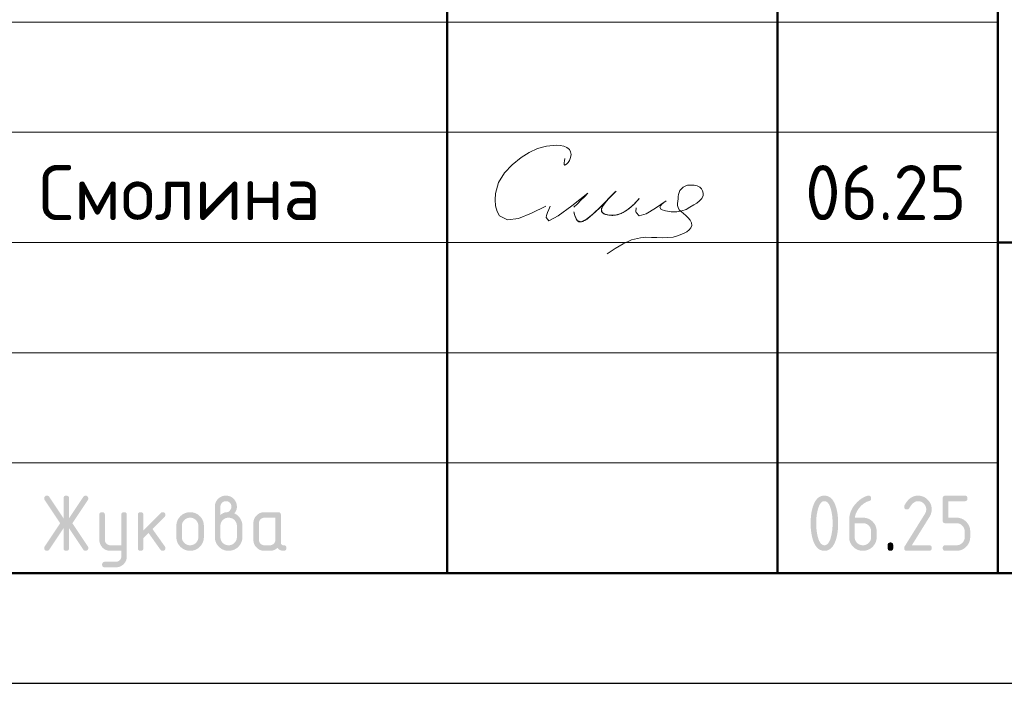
# Model space of a CAD drawing. Header units: millimetres. Extents: x 0 to 50400, y -93 to 35640.
# Tile 4 of 9: x 30071 to 35435, y 0 to 3613. Entities that reach past the tile are written whole.
import ezdxf

# ---------------------------------------------------------------- set-up
doc = ezdxf.new("R2010")
doc.units = ezdxf.units.MM
doc.layers.add('Standard', color=7, linetype='Continuous', lineweight=25)
doc.styles.add('ISOCPEUR', font='txt')

msp = doc.modelspace()

# ---------------------------------------------------------------- hatches: boundary and pattern name
at = {"layer": 'Standard', "linetype": 'Continuous', "lineweight": 25, "transparency": 33554687}
for points in [[(30310.2, 844.4), (30232.8, 728.1), (30231.7, 726.5), (30230.4, 725.2), (30229, 724), (30227.4, 723.2), (30225.8, 722.4), (30224, 721.9), (30222.1, 721.5), (30220, 721.5), (30218.2, 721.5), (30216.6, 721.8), (30215, 722), (30213.6, 722.5), (30212.2, 723), (30211, 723.8), (30209.9, 724.5), (30209, 725.5), (30208, 726.4), (30207.4, 727.7), (30206.7, 728.9), (30206.2, 730.4), (30205.7, 731.8), (30205.5, 733.5), (30205.3, 735.2), (30205.3, 737.2), (30205.3, 739.1), (30205.9, 741.1), (30206.5, 743), (30207.8, 744.9), (30292.1, 871.4), (30207.8, 997.9), (30206.5, 999.9), (30205.9, 1001.8), (30205.3, 1003.8), (30205.3, 1005.9), (30205.3, 1007.8), (30205.5, 1009.5), (30205.7, 1011.3), (30206.2, 1012.7), (30206.7, 1014.2), (30207.4, 1015.4), (30208.1, 1016.6), (30209, 1017.6), (30210, 1018.6), (30211.1, 1019.3), (30212.3, 1020.1), (30213.7, 1020.6), (30215.1, 1021), (30216.8, 1021.3), (30218.4, 1021.5), (30220.3, 1021.5), (30222.3, 1021.5), (30224, 1021.1), (30225.8, 1020.7), (30227.4, 1019.8), (30228.9, 1019), (30230.3, 1017.7), (30231.6, 1016.4), (30232.8, 1014.7), (30310.2, 898.7), (30310.2, 1006.5), (30310.2, 1008.4), (30310.5, 1010.1), (30310.7, 1011.7), (30311.2, 1013.1), (30311.7, 1014.5), (30312.4, 1015.7), (30313.1, 1016.9), (30314, 1017.8), (30314.9, 1018.7), (30316.1, 1019.4), (30317.3, 1020.1), (30318.7, 1020.6), (30320.1, 1021.1), (30321.8, 1021.3), (30323.4, 1021.5), (30325.3, 1021.5), (30327.2, 1021.5), (30328.8, 1021.3), (30330.4, 1021.1), (30331.8, 1020.6), (30333.3, 1020.1), (30334.4, 1019.4), (30335.6, 1018.7), (30336.5, 1017.8), (30337.5, 1016.9), (30338.2, 1015.7), (30338.9, 1014.5), (30339.4, 1013.1), (30339.8, 1011.7), (30340.1, 1010.1), (30340.3, 1008.4), (30340.3, 1006.5), (30340.3, 898.7), (30417.8, 1014.7), (30418.9, 1016.4), (30420.3, 1017.7), (30421.6, 1019), (30423.2, 1019.8), (30424.8, 1020.7), (30426.6, 1021.1), (30428.5, 1021.5), (30430.5, 1021.5), (30432, 1021.5), (30433.4, 1021.3), (30434.9, 1021), (30436.2, 1020.4), (30437.5, 1019.8), (30438.7, 1019), (30439.9, 1018.1), (30441, 1017), (30442, 1015.9), (30442.8, 1014.6), (30443.6, 1013.4), (30444.2, 1012.1), (30444.7, 1010.7), (30445, 1009.3), (30445.3, 1007.9), (30445.3, 1006.3), (30445.3, 1004.1), (30444.6, 1002), (30444, 999.9), (30442.8, 997.9), (30358.5, 871.4), (30442.8, 744.9), (30444, 743), (30444.6, 741), (30445.3, 738.9), (30445.3, 736.8), (30445.3, 735.2), (30445, 733.8), (30444.7, 732.4), (30444.2, 731), (30443.7, 729.7), (30442.9, 728.5), (30442.1, 727.2), (30441.1, 726.1), (30440, 724.9), (30438.8, 724.1), (30437.7, 723.3), (30436.4, 722.7), (30435.1, 722.1), (30433.7, 721.8), (30432.3, 721.5), (30430.7, 721.5), (30428.6, 721.5), (30426.7, 721.9), (30424.8, 722.4), (30423.2, 723.2), (30421.6, 724), (30420.2, 725.2), (30418.9, 726.5), (30417.8, 728.1), (30340.3, 844.4), (30340.3, 736.5), (30340.3, 734.7), (30340.1, 733), (30339.8, 731.4), (30339.4, 730), (30338.9, 728.6), (30338.2, 727.4), (30337.5, 726.2), (30336.5, 725.3), (30335.6, 724.4), (30334.4, 723.6), (30333.3, 723), (30331.8, 722.5), (30330.4, 722), (30328.8, 721.8), (30327.2, 721.5), (30325.3, 721.5), (30323.4, 721.5), (30321.8, 721.8), (30320.1, 722), (30318.7, 722.5), (30317.3, 723), (30316.1, 723.6), (30314.9, 724.4), (30314, 725.3), (30313.1, 726.2), (30312.4, 727.4), (30311.7, 728.6), (30311.2, 730), (30310.7, 731.4), (30310.5, 733), (30310.2, 734.7), (30310.2, 736.5)], [(34964.6, 1021.5), (34968.5, 1021.5), (34972.2, 1021.2), (34976, 1020.9), (34979.6, 1020.2), (34983.2, 1019.5), (34986.7, 1018.5), (34990.1, 1017.4), (34993.4, 1016.1), (34996.7, 1014.7), (34999.9, 1013), (35003.1, 1011.3), (35006.1, 1009.2), (35009.1, 1007.2), (35012, 1004.8), (35014.9, 1002.4), (35017.6, 999.6), (35020.4, 996.9), (35022.8, 994), (35025.2, 991.1), (35027.2, 988.1), (35029.3, 985), (35031, 981.9), (35032.7, 978.7), (35034.1, 975.4), (35035.5, 972.1), (35036.5, 968.6), (35037.5, 965.2), (35038.2, 961.5), (35038.9, 957.9), (35039.2, 954.2), (35039.6, 950.4), (35039.6, 946.6), (35039.6, 941.2), (35038.7, 935.9), (35037.9, 930.5), (35036.2, 925.1), (35034.5, 919.7), (35031.9, 914.3), (35029.3, 908.8), (35025.9, 903.4), (34931.4, 751.6), (35024.6, 751.6), (35026.4, 751.6), (35028.1, 751.4), (35029.7, 751.1), (35031.1, 750.7), (35032.5, 750.2), (35033.7, 749.5), (35034.9, 748.8), (35035.8, 747.8), (35036.8, 746.9), (35037.5, 745.7), (35038.2, 744.6), (35038.6, 743.2), (35039.1, 741.7), (35039.3, 740.1), (35039.6, 738.4), (35039.6, 736.6), (35039.6, 734.7), (35039.3, 733), (35039.1, 731.4), (35038.6, 730), (35038.2, 728.6), (35037.5, 727.4), (35036.8, 726.2), (35035.8, 725.3), (35034.9, 724.4), (35033.7, 723.7), (35032.5, 723), (35031.1, 722.5), (35029.7, 722), (35028.1, 721.8), (35026.4, 721.5), (35024.6, 721.5), (34904.6, 721.5), (34902.7, 721.5), (34901.1, 721.8), (34899.5, 722), (34898.1, 722.5), (34896.7, 723), (34895.5, 723.7), (34894.3, 724.4), (34893.4, 725.3), (34892.4, 726.2), (34891.7, 727.4), (34891, 728.6), (34890.6, 730), (34890.1, 731.4), (34889.9, 733), (34889.6, 734.7), (34889.6, 736.5), (34889.6, 738.8), (34890.2, 741), (34890.9, 743.1), (34892.1, 745.2), (35002.1, 921.7), (35004, 924.7), (35005.4, 927.8), (35006.8, 930.8), (35007.7, 933.9), (35008.6, 937), (35009.1, 940.2), (35009.6, 943.3), (35009.6, 946.5), (35009.6, 951.2), (35008.8, 955.5), (35007.9, 959.8), (35006.3, 963.8), (35004.6, 967.7), (35002.2, 971.4), (34999.7, 975), (34996.4, 978.3), (34993.1, 981.6), (34989.5, 984.1), (34985.8, 986.6), (34981.9, 988.2), (34977.9, 989.8), (34973.6, 990.7), (34969.3, 991.5), (34964.6, 991.5), (34961.4, 991.5), (34958.3, 990.9), (34955.2, 990.3), (34952.1, 989.1), (34949.1, 988), (34946.1, 986.2), (34943.1, 984.4), (34940.1, 982.1), (34937.2, 979.7), (34934.3, 976.8), (34931.4, 973.8), (34928.6, 970.3), (34925.8, 966.7), (34923, 962.6), (34920.3, 958.5), (34917.6, 953.8), (34916.5, 952), (34915.2, 950.6), (34913.9, 949.2), (34912.3, 948.3), (34910.7, 947.4), (34908.8, 947), (34906.8, 946.5), (34904.6, 946.5), (34902.7, 946.5), (34901.1, 946.7), (34899.5, 947), (34898.1, 947.4), (34896.7, 947.9), (34895.5, 948.6), (34894.3, 949.3), (34893.4, 950.3), (34892.4, 951.2), (34891.7, 952.4), (34891, 953.5), (34890.6, 954.9), (34890.1, 956.3), (34889.9, 958), (34889.6, 959.6), (34889.6, 961.5), (34889.6, 963.2), (34890, 964.7), (34890.3, 966.3), (34891, 967.6), (34894.5, 974.4), (34898.2, 980.3), (34902, 986.2), (34906.1, 991.2), (34910.1, 996.3), (34914.4, 1000.5), (34918.8, 1004.7), (34923.4, 1008.1), (34928, 1011.4), (34932.8, 1014), (34937.7, 1016.5), (34942.9, 1018.2), (34948, 1019.9), (34953.5, 1020.7), (34958.9, 1021.5)], [(35099.5, 886.5), (35099.5, 1006.5), (35099.5, 1008.4), (35099.8, 1010.1), (35100, 1011.7), (35100.4, 1013.1), (35100.9, 1014.5), (35101.6, 1015.7), (35102.3, 1016.9), (35103.3, 1017.8), (35104.2, 1018.7), (35105.4, 1019.4), (35106.5, 1020.1), (35107.9, 1020.6), (35109.3, 1021.1), (35111, 1021.3), (35112.6, 1021.5), (35114.5, 1021.5), (35219.2, 1021.5), (35221.1, 1021.5), (35222.7, 1021.3), (35224.3, 1021.1), (35225.7, 1020.6), (35227.1, 1020.1), (35228.3, 1019.4), (35229.5, 1018.7), (35230.4, 1017.8), (35231.4, 1016.9), (35232.1, 1015.7), (35232.8, 1014.5), (35233.2, 1013.1), (35233.7, 1011.7), (35234, 1010), (35234.2, 1008.4), (35234.2, 1006.5), (35234.2, 1004.6), (35234, 1003), (35233.7, 1001.4), (35233.2, 999.9), (35232.8, 998.5), (35232.1, 997.4), (35231.4, 996.2), (35230.4, 995.2), (35229.5, 994.3), (35228.3, 993.6), (35227.1, 992.9), (35225.7, 992.4), (35224.3, 992), (35222.7, 991.7), (35221.1, 991.5), (35219.2, 991.5), (35129.6, 991.5), (35129.6, 901.6), (35174.4, 901.6), (35178.3, 901.6), (35182.1, 901.3), (35185.8, 900.9), (35189.4, 900.2), (35193, 899.5), (35196.4, 898.5), (35199.9, 897.5), (35203.2, 896.1), (35206.5, 894.7), (35209.7, 893), (35212.8, 891.3), (35215.9, 889.2), (35218.9, 887.1), (35221.8, 884.7), (35224.6, 882.3), (35227.4, 879.5), (35230.1, 876.8), (35232.5, 873.9), (35234.9, 871), (35236.9, 868), (35239, 864.9), (35240.7, 861.8), (35242.4, 858.6), (35243.8, 855.3), (35245.1, 852), (35246.2, 848.5), (35247.2, 845.1), (35247.9, 841.5), (35248.5, 837.9), (35248.9, 834.2), (35249.2, 830.4), (35249.2, 826.6), (35249.2, 796.6), (35249.2, 792.7), (35248.9, 788.9), (35248.5, 785.2), (35247.9, 781.6), (35247.2, 778), (35246.1, 774.5), (35245.1, 771), (35243.7, 767.7), (35242.4, 764.4), (35240.6, 761.2), (35238.9, 758.1), (35236.9, 755), (35234.8, 752), (35232.4, 749.1), (35230, 746.2), (35227.2, 743.5), (35224.5, 740.7), (35221.6, 738.3), (35218.7, 735.9), (35215.7, 733.9), (35212.7, 731.8), (35209.5, 730.1), (35206.3, 728.4), (35203, 727), (35199.7, 725.7), (35196.3, 724.6), (35192.8, 723.6), (35189.2, 722.9), (35185.7, 722.2), (35182, 721.9), (35178.2, 721.5), (35174.4, 721.5), (35114.5, 721.5), (35112.6, 721.5), (35111, 721.8), (35109.3, 722), (35107.9, 722.5), (35106.5, 723), (35105.4, 723.7), (35104.2, 724.4), (35103.3, 725.3), (35102.3, 726.2), (35101.6, 727.4), (35100.9, 728.6), (35100.5, 730), (35100, 731.4), (35099.8, 733), (35099.5, 734.7), (35099.5, 736.6), (35099.5, 738.4), (35099.8, 740.1), (35100, 741.7), (35100.4, 743.2), (35100.9, 744.6), (35101.6, 745.7), (35102.3, 746.9), (35103.3, 747.8), (35104.2, 748.8), (35105.4, 749.5), (35106.5, 750.2), (35107.9, 750.7), (35109.3, 751.1), (35111, 751.4), (35112.6, 751.6), (35114.5, 751.6), (35174.3, 751.6), (35179, 751.6), (35183.4, 752.4), (35187.7, 753.2), (35191.7, 754.9), (35195.7, 756.5), (35199.3, 758.9), (35202.9, 761.4), (35206.1, 764.7), (35209.4, 767.9), (35211.9, 771.6), (35214.3, 775.2), (35215.9, 779.2), (35217.6, 783.2), (35218.4, 787.5), (35219.2, 791.9), (35219.2, 796.6), (35219.2, 826.6), (35219.2, 831.2), (35218.4, 835.5), (35217.5, 839.9), (35215.9, 843.8), (35214.3, 847.8), (35211.8, 851.4), (35209.3, 855.1), (35206, 858.4), (35202.8, 861.7), (35199.1, 864.1), (35195.5, 866.6), (35191.5, 868.2), (35187.6, 869.9), (35183.3, 870.7), (35179, 871.5), (35174.3, 871.5), (35114.5, 871.5), (35112.6, 871.5), (35111, 871.8), (35109.3, 872), (35107.9, 872.5), (35106.5, 872.9), (35105.4, 873.6), (35104.2, 874.4), (35103.3, 875.3), (35102.3, 876.2), (35101.6, 877.4), (35100.9, 878.6), (35100.4, 880), (35100, 881.4), (35099.8, 883), (35099.5, 884.7)], [(30625, 691.2), (30625, 721.5), (30565.2, 721.5), (30562, 721.5), (30559, 721.8), (30556, 722.1), (30553.1, 722.6), (30550.2, 723.2), (30547.4, 724), (30544.6, 724.8), (30542, 725.9), (30539.3, 727), (30536.8, 728.4), (30534.2, 729.7), (30531.8, 731.4), (30529.4, 733), (30527.1, 734.9), (30524.8, 736.8), (30522.7, 739), (30520.5, 741.2), (30518.6, 743.5), (30516.7, 745.8), (30515.1, 748.2), (30513.5, 750.7), (30512.1, 753.2), (30510.7, 755.7), (30509.7, 758.4), (30508.6, 761), (30507.8, 763.8), (30507, 766.6), (30506.4, 769.5), (30505.9, 772.4), (30505.6, 775.4), (30505.3, 778.4), (30505.3, 781.5), (30505.3, 916.4), (30505.3, 918.3), (30505.6, 919.9), (30505.8, 921.5), (30506.3, 922.9), (30506.7, 924.3), (30507.4, 925.5), (30508.1, 926.7), (30509.1, 927.6), (30510, 928.6), (30511.2, 929.3), (30512.4, 930), (30513.8, 930.4), (30515.2, 930.9), (30516.8, 931.1), (30518.5, 931.4), (30520.4, 931.4), (30522.2, 931.4), (30523.9, 931.1), (30525.5, 930.9), (30526.9, 930.4), (30528.3, 930), (30529.5, 929.3), (30530.7, 928.6), (30531.6, 927.6), (30532.6, 926.7), (30533.3, 925.5), (30534, 924.3), (30534.4, 923), (30534.9, 921.5), (30535.2, 919.9), (30535.4, 918.3), (30535.4, 916.4), (30535.4, 781.6), (30535.4, 778.5), (30535.9, 775.6), (30536.5, 772.8), (30537.6, 770.2), (30538.7, 767.5), (30540.4, 765.1), (30542, 762.7), (30544.2, 760.4), (30546.4, 758.2), (30548.8, 756.6), (30551.2, 754.9), (30553.9, 753.8), (30556.5, 752.7), (30559.4, 752.2), (30562.2, 751.6), (30565.3, 751.6), (30625, 751.6), (30625, 916.4), (30625, 918.3), (30625.2, 919.9), (30625.5, 921.5), (30625.9, 923), (30626.4, 924.3), (30627.1, 925.5), (30627.8, 926.7), (30628.7, 927.6), (30629.7, 928.6), (30630.9, 929.3), (30632, 930), (30633.4, 930.4), (30634.9, 930.9), (30636.5, 931.1), (30638.1, 931.4), (30640, 931.4), (30641.9, 931.4), (30643.5, 931.1), (30645.2, 930.9), (30646.6, 930.4), (30648, 930), (30649.2, 929.3), (30650.4, 928.6), (30651.3, 927.6), (30652.2, 926.7), (30652.9, 925.5), (30653.6, 924.3), (30654.1, 922.9), (30654.6, 921.5), (30654.8, 919.9), (30655, 918.3), (30655, 916.4), (30655, 691.6), (30655, 688.5), (30654.8, 685.5), (30654.5, 682.5), (30654, 679.6), (30653.4, 676.7), (30652.6, 673.9), (30651.8, 671.2), (30650.8, 668.5), (30649.7, 665.8), (30648.4, 663.3), (30647, 660.8), (30645.4, 658.4), (30643.8, 655.9), (30642, 653.6), (30640.1, 651.3), (30637.9, 649.1), (30635.8, 646.9), (30633.5, 645), (30631.3, 643.1), (30628.9, 641.5), (30626.5, 639.9), (30624, 638.5), (30621.5, 637.1), (30618.9, 636), (30616.2, 634.9), (30613.5, 634.1), (30610.7, 633.3), (30607.9, 632.7), (30605, 632.2), (30602, 631.9), (30599, 631.7), (30595.9, 631.7), (30535.4, 631.7), (30533.5, 631.7), (30531.9, 631.9), (30530.2, 632.1), (30528.8, 632.6), (30527.4, 633.1), (30526.2, 633.8), (30525.1, 634.5), (30524.1, 635.4), (30523.2, 636.4), (30522.5, 637.5), (30521.8, 638.7), (30521.3, 640.1), (30520.9, 641.5), (30520.6, 643.2), (30520.4, 644.8), (30520.4, 646.7), (30520.4, 648.2), (30520.7, 649.6), (30521, 650.9), (30521.5, 652.3), (30522.1, 653.6), (30522.9, 654.8), (30523.8, 656), (30524.9, 657.2), (30526.1, 658.3), (30527.3, 659.2), (30528.5, 660), (30529.8, 660.6), (30531.1, 661.1), (30532.5, 661.4), (30533.9, 661.7), (30535.4, 661.7), (30595.1, 661.7), (30598.3, 661.7), (30601.2, 662.2), (30604.1, 662.8), (30606.8, 663.8), (30609.4, 664.9), (30611.8, 666.4), (30614.2, 668), (30616.4, 670.1), (30618.5, 672.2), (30620.2, 674.6), (30621.8, 676.9), (30622.8, 679.6), (30623.9, 682.2), (30624.5, 685.1), (30625, 688)], [(30745.2, 832.8), (30839.5, 927.1), (30840.6, 928.1), (30841.8, 929), (30843, 929.8), (30844.3, 930.3), (30845.7, 930.8), (30847.1, 931.1), (30848.6, 931.4), (30850.2, 931.4), (30852.1, 931.4), (30853.7, 931.1), (30855.3, 930.9), (30856.7, 930.4), (30858.2, 930), (30859.3, 929.3), (30860.5, 928.6), (30861.4, 927.6), (30862.4, 926.7), (30863.1, 925.5), (30863.8, 924.3), (30864.2, 922.9), (30864.7, 921.5), (30864.9, 919.9), (30865.2, 918.3), (30865.2, 916.4), (30865.2, 914.9), (30864.9, 913.5), (30864.6, 912.1), (30864, 910.8), (30863.5, 909.5), (30862.6, 908.3), (30861.8, 907.1), (30860.6, 905.9), (30794.8, 840.1), (30862.2, 745.2), (30863.7, 743.1), (30864.4, 740.9), (30865.2, 738.7), (30865.2, 736.3), (30865.2, 734.5), (30864.9, 732.8), (30864.7, 731.2), (30864.2, 729.9), (30863.8, 728.5), (30863.1, 727.3), (30862.4, 726.2), (30861.4, 725.2), (30860.5, 724.3), (30859.3, 723.6), (30858.2, 722.9), (30856.7, 722.5), (30855.3, 722), (30853.7, 721.8), (30852.1, 721.5), (30850.2, 721.5), (30848.2, 721.5), (30846.4, 721.9), (30844.7, 722.3), (30843.1, 723.1), (30841.5, 723.9), (30840.2, 725.1), (30838.8, 726.3), (30837.7, 727.9), (30773.2, 818.6), (30745.2, 790.6), (30745.2, 736.5), (30745.2, 734.7), (30745, 733), (30744.7, 731.4), (30744.3, 730), (30743.8, 728.6), (30743.1, 727.4), (30742.4, 726.2), (30741.5, 725.3), (30740.5, 724.4), (30739.4, 723.7), (30738.2, 723), (30736.8, 722.5), (30735.4, 722), (30733.7, 721.8), (30732.1, 721.5), (30730.2, 721.5), (30728.3, 721.5), (30726.7, 721.8), (30725, 722), (30723.6, 722.5), (30722.2, 723), (30721, 723.6), (30719.9, 724.4), (30718.9, 725.3), (30718, 726.2), (30717.3, 727.4), (30716.6, 728.6), (30716.1, 730), (30715.6, 731.4), (30715.4, 733), (30715.2, 734.7), (30715.2, 736.5), (30715.2, 916.4), (30715.2, 918.3), (30715.4, 919.9), (30715.6, 921.5), (30716.1, 922.9), (30716.6, 924.3), (30717.3, 925.5), (30718, 926.7), (30718.9, 927.6), (30719.9, 928.6), (30721, 929.3), (30722.2, 930), (30723.6, 930.4), (30725, 930.9), (30726.7, 931.1), (30728.3, 931.4), (30730.2, 931.4), (30732.1, 931.4), (30733.7, 931.1), (30735.4, 930.9), (30736.8, 930.4), (30738.2, 930), (30739.4, 929.3), (30740.5, 928.6), (30741.5, 927.6), (30742.4, 926.7), (30743.1, 925.5), (30743.8, 924.3), (30744.3, 922.9), (30744.7, 921.5), (30745, 919.9), (30745.2, 918.3), (30745.2, 916.4)], [(34799.8, 751.6), (34799.8, 753.5), (34800, 755.1), (34800.3, 756.8), (34800.7, 758.2), (34801.2, 759.6), (34801.9, 760.8), (34802.6, 761.9), (34803.6, 762.9), (34804.5, 763.8), (34805.7, 764.5), (34806.8, 765.2), (34808.2, 765.7), (34809.7, 766.2), (34811.3, 766.4), (34812.9, 766.6), (34814.8, 766.6), (34816.7, 766.6), (34818.3, 766.4), (34820, 766.2), (34821.4, 765.7), (34822.8, 765.2), (34824, 764.5), (34825.2, 763.8), (34826.1, 762.9), (34827, 761.9), (34827.7, 760.8), (34828.4, 759.6), (34828.9, 758.2), (34829.4, 756.8), (34829.6, 755.1), (34829.8, 753.5), (34829.8, 751.6), (34829.8, 736.6), (34829.8, 734.7), (34829.6, 733), (34829.4, 731.4), (34828.9, 730), (34828.4, 728.6), (34827.7, 727.4), (34827, 726.2), (34826.1, 725.3), (34825.2, 724.4), (34824, 723.7), (34822.8, 723), (34821.4, 722.5), (34820, 722), (34818.3, 721.8), (34816.7, 721.5), (34814.8, 721.5), (34812.9, 721.5), (34811.3, 721.8), (34809.7, 722), (34808.2, 722.5), (34806.8, 723), (34805.7, 723.7), (34804.5, 724.4), (34803.6, 725.3), (34802.6, 726.2), (34801.9, 727.4), (34801.2, 728.6), (34800.7, 730), (34800.3, 731.4), (34800, 733), (34799.8, 734.7), (34799.8, 736.6)]]:
    msp.add_hatch(color=7, dxfattribs=at).paths.add_polyline_path(points, flags=16)
h = msp.add_hatch(color=7, dxfattribs=at)
h.paths.add_polyline_path([(31164.9, 916.5), (31169.6, 920.2), (31174.2, 923), (31178.8, 925.9), (31183.2, 927.7), (31187.5, 929.6), (31191.7, 930.5), (31195.9, 931.5), (31199.9, 931.5), (31202.2, 931.5), (31204.4, 932.1), (31206.7, 932.8), (31208.8, 934.1), (31211, 935.4), (31213.1, 937.4), (31215.1, 939.3), (31217.1, 941.9), (31219.1, 944.4), (31220.5, 946.8), (31222, 949.3), (31222.9, 951.7), (31223.9, 954.1), (31224.4, 956.6), (31224.9, 959), (31224.9, 961.5), (31224.9, 964.6), (31224.3, 967.6), (31223.8, 970.5), (31222.7, 973.2), (31221.6, 975.8), (31220, 978.2), (31218.4, 980.7), (31216.2, 982.8), (31214.1, 985), (31211.7, 986.6), (31209.2, 988.2), (31206.6, 989.3), (31203.9, 990.4), (31201, 990.9), (31198.1, 991.5), (31194.9, 991.5), (31191.8, 991.5), (31188.9, 990.9), (31186, 990.4), (31183.3, 989.3), (31180.7, 988.2), (31178.2, 986.5), (31175.8, 984.9), (31173.6, 982.7), (31171.4, 980.5), (31169.8, 978.1), (31168.2, 975.7), (31167.1, 973), (31166, 970.4), (31165.4, 967.5), (31164.9, 964.6), (31164.9, 961.5)])
h.paths.add_polyline_path([(31239.6, 925.4), (31244.8, 923.3), (31249.4, 920.4), (31254.1, 917.7), (31258.2, 914.2), (31262.2, 910.8), (31265.8, 906.7), (31269.4, 902.6), (31272.4, 897.9), (31275.4, 893.2), (31277.7, 888.3), (31280, 883.3), (31281.5, 878.1), (31283, 873), (31283.8, 867.6), (31284.5, 862.2), (31284.5, 856.5), (31284.5, 796.5), (31284.5, 792.6), (31284.2, 788.9), (31283.9, 785.1), (31283.2, 781.5), (31282.5, 777.8), (31281.5, 774.4), (31280.4, 770.9), (31279.1, 767.6), (31277.7, 764.2), (31276, 761.1), (31274.3, 757.9), (31272.2, 754.9), (31270.2, 751.8), (31267.8, 749), (31265.4, 746.1), (31262.7, 743.4), (31259.9, 740.6), (31257, 738.2), (31254.2, 735.9), (31251.1, 733.8), (31248.1, 731.8), (31244.9, 730.1), (31241.8, 728.4), (31238.5, 727), (31235.2, 725.6), (31231.7, 724.6), (31228.2, 723.6), (31224.7, 722.9), (31221, 722.2), (31217.3, 721.9), (31213.6, 721.5), (31209.7, 721.5), (31205.8, 721.5), (31202, 721.9), (31198.2, 722.2), (31194.6, 722.9), (31191, 723.6), (31187.6, 724.6), (31184.1, 725.7), (31180.8, 727), (31177.4, 728.4), (31174.3, 730.1), (31171.1, 731.8), (31168.1, 733.9), (31165.1, 735.9), (31162.2, 738.3), (31159.3, 740.7), (31156.6, 743.5), (31153.9, 746.2), (31151.5, 749.1), (31149.1, 752), (31147.1, 755), (31145, 758), (31143.3, 761.2), (31141.6, 764.4), (31140.3, 767.7), (31138.9, 771), (31137.9, 774.5), (31136.9, 777.9), (31136.2, 781.6), (31135.5, 785.2), (31135.2, 788.9), (31134.8, 792.6), (31134.8, 796.5), (31134.8, 961.5), (31134.8, 964.7), (31135.1, 967.7), (31135.4, 970.8), (31135.9, 973.7), (31136.5, 976.6), (31137.3, 979.4), (31138.1, 982.1), (31139.2, 984.8), (31140.3, 987.5), (31141.6, 990), (31143, 992.5), (31144.6, 995), (31146.3, 997.4), (31148.2, 999.7), (31150.1, 1002), (31152.3, 1004.2), (31154.5, 1006.3), (31156.8, 1008.2), (31159.1, 1010.1), (31161.5, 1011.8), (31163.9, 1013.4), (31166.4, 1014.7), (31169, 1016.1), (31171.6, 1017.2), (31174.3, 1018.3), (31177, 1019.1), (31179.8, 1019.9), (31182.7, 1020.5), (31185.5, 1021), (31188.5, 1021.3), (31191.5, 1021.5), (31194.7, 1021.5), (31197.8, 1021.5), (31200.8, 1021.3), (31203.9, 1021), (31206.7, 1020.5), (31209.6, 1019.9), (31212.4, 1019.1), (31215.2, 1018.3), (31217.9, 1017.2), (31220.5, 1016.1), (31223, 1014.7), (31225.6, 1013.3), (31228, 1011.7), (31230.4, 1010.1), (31232.7, 1008.1), (31235, 1006.2), (31237.2, 1004), (31239.3, 1001.9), (31241.2, 999.6), (31243.1, 997.3), (31244.7, 994.8), (31246.4, 992.4), (31247.7, 989.9), (31249.1, 987.3), (31250.2, 984.7), (31251.2, 982), (31252.1, 979.2), (31252.9, 976.5), (31253.4, 973.6), (31254, 970.7), (31254.2, 967.7), (31254.5, 964.7), (31254.5, 961.5), (31254.5, 955.9), (31253.6, 950.8), (31252.6, 945.7), (31250.8, 941.1), (31248.9, 936.6), (31246.1, 932.7), (31243.4, 928.8)], flags=16)
h.paths.add_polyline_path([(31254.5, 796.6), (31254.5, 856.6), (31254.5, 861.2), (31253.7, 865.5), (31252.9, 869.9), (31251.2, 873.8), (31249.6, 877.8), (31247.2, 881.4), (31244.7, 885.1), (31241.5, 888.4), (31238.2, 891.7), (31234.6, 894.1), (31231, 896.6), (31227, 898.3), (31223.1, 899.9), (31218.7, 900.7), (31214.4, 901.6), (31209.7, 901.6), (31205, 901.6), (31200.7, 900.7), (31196.3, 899.9), (31192.4, 898.3), (31188.4, 896.6), (31184.8, 894.1), (31181.1, 891.7), (31177.9, 888.4), (31174.6, 885.1), (31172.2, 881.4), (31169.8, 877.8), (31168.1, 873.8), (31166.5, 869.9), (31165.7, 865.5), (31164.9, 861.2), (31164.9, 856.6), (31164.9, 796.6), (31164.9, 791.9), (31165.7, 787.5), (31166.5, 783.2), (31168.1, 779.2), (31169.8, 775.2), (31172.2, 771.6), (31174.6, 767.9), (31177.9, 764.7), (31181.1, 761.4), (31184.8, 758.9), (31188.4, 756.5), (31192.4, 754.9), (31196.3, 753.2), (31200.7, 752.4), (31205, 751.6), (31209.7, 751.6), (31214.4, 751.6), (31218.7, 752.4), (31223.1, 753.2), (31227, 754.9), (31231, 756.5), (31234.6, 759), (31238.2, 761.5), (31241.5, 764.8), (31244.7, 768.1), (31247.2, 771.7), (31249.6, 775.3), (31251.2, 779.3), (31252.9, 783.3), (31253.7, 787.6), (31254.5, 791.9)])
h = msp.add_hatch(color=7, dxfattribs=at)
h.paths.add_polyline_path([(34499.8, 871.5), (34499.8, 880.9), (34499.3, 889.9), (34498.8, 899), (34497.8, 907.7), (34496.8, 916.5), (34495.3, 925), (34493.9, 933.5), (34491.9, 941.7), (34490.4, 948), (34488.7, 953.4), (34487, 958.8), (34485.1, 963.5), (34483.2, 968.2), (34481.1, 972.1), (34479, 975.9), (34476.7, 979), (34474.4, 982.2), (34471.8, 984.5), (34469.3, 986.8), (34466.6, 988.4), (34463.9, 989.9), (34461, 990.7), (34458.1, 991.5), (34455, 991.5), (34451.9, 991.5), (34449, 990.7), (34446.1, 989.9), (34443.4, 988.4), (34440.8, 986.8), (34438.3, 984.5), (34435.8, 982.1), (34433.5, 979), (34431.2, 975.9), (34429.1, 972), (34427, 968.1), (34425.1, 963.4), (34423.2, 958.7), (34421.5, 953.2), (34419.8, 947.8), (34418.3, 941.5), (34416.3, 933.1), (34414.8, 924.5), (34413.2, 916), (34412.2, 907.2), (34411.2, 898.5), (34410.7, 889.5), (34410.2, 880.6), (34410.2, 871.5), (34410.2, 862.3), (34410.7, 853.3), (34411.2, 844.3), (34412.2, 835.5), (34413.2, 826.7), (34414.6, 818.2), (34416.1, 809.6), (34418.1, 801.3), (34419.6, 795.1), (34421.3, 789.7), (34423, 784.2), (34424.9, 779.6), (34426.8, 774.9), (34428.9, 771), (34431, 767.1), (34433.3, 764), (34435.6, 760.9), (34438.1, 758.6), (34440.6, 756.3), (34443.3, 754.7), (34446.1, 753.2), (34449, 752.4), (34451.9, 751.6), (34455, 751.6), (34458.1, 751.6), (34461, 752.4), (34463.9, 753.2), (34466.6, 754.7), (34469.3, 756.3), (34471.8, 758.6), (34474.4, 760.9), (34476.7, 764), (34479, 767.1), (34481.1, 771), (34483.2, 774.9), (34485.1, 779.6), (34487, 784.2), (34488.7, 789.7), (34490.4, 795.1), (34491.9, 801.3), (34493.9, 809.6), (34495.3, 818.2), (34496.8, 826.7), (34497.8, 835.5), (34498.8, 844.3), (34499.3, 853.3), (34499.8, 862.3)])
h.paths.add_polyline_path([(34529.9, 871.5), (34529.9, 864.8), (34529.6, 858.4), (34529.4, 851.9), (34529, 845.6), (34528.6, 839.4), (34528, 833.4), (34527.4, 827.3), (34526.6, 821.5), (34525.7, 815.7), (34524.7, 810.2), (34523.7, 804.6), (34522.4, 799.3), (34521.2, 793.9), (34519.8, 788.8), (34518.3, 783.7), (34516.7, 778.8), (34514.3, 771.7), (34511.5, 765.4), (34508.7, 759.1), (34505.6, 753.8), (34502.5, 748.4), (34499, 743.9), (34495.5, 739.4), (34491.6, 735.9), (34487.8, 732.3), (34483.5, 729.6), (34479.3, 726.9), (34474.7, 725.1), (34470.2, 723.3), (34465.2, 722.4), (34460.3, 721.5), (34455, 721.5), (34449.7, 721.5), (34444.7, 722.4), (34439.8, 723.3), (34435.2, 725.1), (34430.6, 726.9), (34426.4, 729.6), (34422.2, 732.2), (34418.4, 735.8), (34414.5, 739.4), (34411, 743.8), (34407.5, 748.3), (34404.4, 753.6), (34401.2, 759), (34398.5, 765.2), (34395.7, 771.5), (34393.3, 778.6), (34391.6, 783.5), (34390.2, 788.6), (34388.8, 793.7), (34387.5, 799.1), (34386.3, 804.4), (34385.3, 810), (34384.2, 815.6), (34383.4, 821.4), (34382.6, 827.2), (34382, 833.2), (34381.4, 839.3), (34380.9, 845.5), (34380.5, 851.8), (34380.3, 858.3), (34380.1, 864.8), (34380.1, 871.5), (34380.1, 878.3), (34380.3, 884.8), (34380.5, 891.3), (34380.9, 897.6), (34381.4, 903.8), (34382, 909.9), (34382.6, 915.9), (34383.4, 921.7), (34384.2, 927.5), (34385.3, 933.1), (34386.3, 938.7), (34387.5, 944), (34388.8, 949.4), (34390.2, 954.5), (34391.6, 959.6), (34393.3, 964.5), (34395.7, 971.6), (34398.5, 977.9), (34401.2, 984.1), (34404.4, 989.5), (34407.5, 994.8), (34411, 999.3), (34414.5, 1003.7), (34418.4, 1007.3), (34422.2, 1010.9), (34426.4, 1013.5), (34430.6, 1016.2), (34435.2, 1018), (34439.8, 1019.8), (34444.7, 1020.7), (34449.7, 1021.5), (34455, 1021.5), (34460.3, 1021.5), (34465.2, 1020.6), (34470.2, 1019.8), (34474.7, 1018), (34479.3, 1016.2), (34483.5, 1013.5), (34487.8, 1010.8), (34491.6, 1007.2), (34495.5, 1003.6), (34499, 999.2), (34502.5, 994.7), (34505.6, 989.3), (34508.7, 984), (34511.5, 977.7), (34514.3, 971.4), (34516.7, 964.3), (34518.3, 959.4), (34519.8, 954.3), (34521.2, 949.2), (34522.4, 943.8), (34523.7, 938.5), (34524.7, 932.9), (34525.7, 927.3), (34526.6, 921.5), (34527.4, 915.7), (34528, 909.7), (34528.6, 903.7), (34529, 897.4), (34529.4, 891.2), (34529.6, 884.7), (34529.9, 878.3)], flags=16)
h = msp.add_hatch(color=7, dxfattribs=at)
h.paths.add_polyline_path([(34620, 871.5), (34620, 796.6), (34620, 791.9), (34620.8, 787.5), (34621.6, 783.2), (34623.3, 779.2), (34624.9, 775.2), (34627.3, 771.6), (34629.8, 767.9), (34633, 764.7), (34636.3, 761.4), (34639.9, 758.9), (34643.5, 756.5), (34647.5, 754.9), (34651.5, 753.2), (34655.8, 752.4), (34660.1, 751.6), (34664.8, 751.6), (34669.5, 751.6), (34673.9, 752.4), (34678.2, 753.2), (34682.2, 754.9), (34686.1, 756.5), (34689.7, 759), (34693.4, 761.5), (34696.6, 764.8), (34699.9, 768.1), (34702.3, 771.7), (34704.7, 775.3), (34706.4, 779.3), (34708, 783.3), (34708.8, 787.6), (34709.6, 791.9), (34709.6, 796.6), (34709.6, 826.6), (34709.6, 831.3), (34708.8, 835.6), (34708, 840), (34706.4, 844), (34704.7, 848), (34702.2, 851.6), (34699.8, 855.2), (34696.5, 858.5), (34693.2, 861.7), (34689.6, 864.2), (34686, 866.6), (34682, 868.3), (34678.1, 869.9), (34673.8, 870.7), (34669.5, 871.5), (34664.8, 871.5)])
h.paths.add_polyline_path([(34694.7, 1021.5), (34696.5, 1021.5), (34698.2, 1021.3), (34699.8, 1021.1), (34701.2, 1020.6), (34702.6, 1020.1), (34703.8, 1019.4), (34705, 1018.7), (34705.9, 1017.8), (34706.8, 1016.9), (34707.5, 1015.7), (34708.2, 1014.5), (34708.7, 1013.1), (34709.2, 1011.7), (34709.4, 1010.1), (34709.6, 1008.4), (34709.6, 1006.6), (34709.6, 1003.8), (34709.2, 1001.6), (34708.7, 999.4), (34707.8, 997.7), (34706.8, 996.1), (34705.4, 995.1), (34704, 994.1), (34702.2, 993.6), (34698, 992.5), (34694, 991.1), (34689.9, 989.7), (34686, 987.9), (34682.1, 986.2), (34678.4, 984), (34674.6, 981.9), (34671, 979.4), (34667.3, 976.9), (34663.8, 974), (34660.3, 971.2), (34657, 968), (34653.6, 964.7), (34650.3, 961.1), (34647.1, 957.6), (34644, 953.6), (34639.1, 947.4), (34635.2, 941), (34631.3, 934.6), (34628.4, 928.1), (34625.6, 921.6), (34623.8, 915), (34621.9, 908.4), (34621.1, 901.6), (34664.9, 901.6), (34668.8, 901.6), (34672.6, 901.3), (34676.5, 900.9), (34680.1, 900.2), (34683.8, 899.5), (34687.2, 898.5), (34690.7, 897.5), (34694.1, 896.1), (34697.4, 894.8), (34700.6, 893.1), (34703.7, 891.4), (34706.7, 889.3), (34709.8, 887.3), (34712.6, 884.9), (34715.4, 882.5), (34718.2, 879.8), (34720.8, 877), (34723.2, 874.2), (34725.5, 871.3), (34727.6, 868.3), (34729.6, 865.2), (34731.3, 862.1), (34733, 858.9), (34734.3, 855.6), (34735.6, 852.2), (34736.7, 848.8), (34737.7, 845.3), (34738.3, 841.7), (34739, 838), (34739.3, 834.3), (34739.7, 830.5), (34739.7, 826.6), (34739.7, 796.6), (34739.7, 792.6), (34739.3, 788.9), (34739, 785.1), (34738.3, 781.5), (34737.6, 777.9), (34736.6, 774.4), (34735.6, 770.9), (34734.2, 767.6), (34732.8, 764.3), (34731.1, 761.1), (34729.4, 757.9), (34727.4, 754.9), (34725.3, 751.8), (34722.9, 749), (34720.5, 746.1), (34717.8, 743.4), (34715.1, 740.6), (34712.2, 738.2), (34709.3, 735.9), (34706.3, 733.8), (34703.2, 731.8), (34700.1, 730.1), (34696.9, 728.4), (34693.6, 727), (34690.3, 725.6), (34686.8, 724.6), (34683.4, 723.6), (34679.8, 722.9), (34676.2, 722.2), (34672.4, 721.9), (34668.7, 721.5), (34664.8, 721.5), (34660.9, 721.5), (34657.1, 721.9), (34653.4, 722.2), (34649.8, 722.9), (34646.2, 723.6), (34642.7, 724.6), (34639.2, 725.6), (34635.9, 727), (34632.6, 728.3), (34629.4, 730), (34626.2, 731.7), (34623.2, 733.7), (34620.2, 735.8), (34617.3, 738.2), (34614.5, 740.5), (34611.7, 743.2), (34609, 746), (34606.6, 748.8), (34604.3, 751.7), (34602.2, 754.7), (34600.2, 757.7), (34598.5, 760.9), (34596.8, 764), (34595.4, 767.3), (34594, 770.6), (34593, 774.1), (34592, 777.5), (34591.3, 781.1), (34590.6, 784.7), (34590.3, 788.4), (34590, 792.2), (34590, 796.1), (34590, 886.5), (34590, 892.9), (34590.5, 899.1), (34591, 905.2), (34592.1, 911.2), (34593.1, 917.2), (34594.7, 923), (34596.3, 928.7), (34598.4, 934.3), (34600.5, 939.9), (34603.1, 945.3), (34605.8, 950.7), (34609, 955.9), (34612.1, 961.1), (34615.8, 966.1), (34619.5, 971.1), (34623.7, 975.9), (34627, 979.6), (34630.4, 983), (34633.7, 986.5), (34637.2, 989.7), (34640.6, 992.8), (34644.1, 995.8), (34647.6, 998.7), (34651.2, 1001.3), (34654.8, 1004), (34658.5, 1006.3), (34662.1, 1008.7), (34665.8, 1010.8), (34669.6, 1012.9), (34673.4, 1014.7), (34677.2, 1016.6), (34681.1, 1018.1), (34683.3, 1019), (34685.2, 1019.6), (34687.2, 1020.3), (34688.9, 1020.7), (34690.6, 1021.1), (34692, 1021.3), (34693.5, 1021.5)], flags=16)
h = msp.add_hatch(color=7, dxfattribs=at)
h.paths.add_polyline_path([(30925, 796.5), (30925, 856.4), (30925, 860.3), (30925.3, 864.1), (30925.7, 867.8), (30926.4, 871.4), (30927, 875), (30928.1, 878.5), (30929.1, 881.9), (30930.5, 885.2), (30931.8, 888.6), (30933.6, 891.7), (30935.3, 894.9), (30937.3, 897.9), (30939.4, 901), (30941.8, 903.8), (30944.2, 906.7), (30946.9, 909.5), (30949.6, 912.2), (30952.5, 914.6), (30955.4, 917), (30958.4, 919.1), (30961.4, 921.1), (30964.6, 922.8), (30967.8, 924.5), (30971.1, 925.9), (30974.4, 927.3), (30977.8, 928.3), (30981.3, 929.3), (30984.9, 930), (30988.5, 930.7), (30992.2, 931), (30996, 931.4), (30999.9, 931.4), (31003.8, 931.4), (31007.6, 931), (31011.4, 930.7), (31015, 930), (31018.6, 929.3), (31022.1, 928.3), (31025.6, 927.3), (31028.9, 926), (31032.2, 924.6), (31035.4, 922.9), (31038.6, 921.2), (31041.6, 919.2), (31044.6, 917.1), (31047.5, 914.8), (31050.3, 912.4), (31053, 909.7), (31055.8, 907), (31058.1, 904.1), (31060.5, 901.2), (31062.5, 898.2), (31064.6, 895.2), (31066.3, 892), (31068, 888.9), (31069.3, 885.5), (31070.7, 882.2), (31071.7, 878.7), (31072.7, 875.2), (31073.4, 871.6), (31074, 868), (31074.4, 864.2), (31074.7, 860.4), (31074.7, 856.4), (31074.7, 796.5), (31074.7, 792.6), (31074.4, 788.9), (31074, 785.1), (31073.3, 781.5), (31072.7, 777.9), (31071.6, 774.4), (31070.6, 771), (31069.2, 767.7), (31067.9, 764.4), (31066.2, 761.2), (31064.5, 758), (31062.4, 755), (31060.3, 752), (31058, 749.1), (31055.6, 746.2), (31052.8, 743.5), (31050.1, 740.7), (31047.2, 738.3), (31044.3, 735.9), (31041.3, 733.9), (31038.3, 731.8), (31035.1, 730.1), (31031.9, 728.4), (31028.6, 727), (31025.3, 725.6), (31021.9, 724.6), (31018.4, 723.6), (31014.8, 722.9), (31011.2, 722.2), (31007.5, 721.9), (31003.7, 721.5), (30999.9, 721.5), (30996, 721.5), (30992.2, 721.9), (30988.5, 722.2), (30984.9, 722.9), (30981.3, 723.6), (30977.8, 724.6), (30974.4, 725.6), (30971.1, 727), (30967.8, 728.4), (30964.6, 730.1), (30961.4, 731.8), (30958.4, 733.9), (30955.4, 735.9), (30952.5, 738.3), (30949.6, 740.7), (30946.9, 743.5), (30944.2, 746.2), (30941.8, 749.1), (30939.4, 752), (30937.3, 755), (30935.3, 758), (30933.6, 761.2), (30931.8, 764.4), (30930.5, 767.7), (30929.1, 771), (30928.1, 774.4), (30927, 777.9), (30926.4, 781.5), (30925.7, 785.1), (30925.3, 788.9), (30925, 792.6)], flags=16)
h.paths.add_polyline_path([(31044.7, 796.6), (31044.7, 856.6), (31044.7, 861.2), (31043.8, 865.5), (31043, 869.9), (31041.4, 873.8), (31039.7, 877.8), (31037.3, 881.4), (31034.8, 885.1), (31031.5, 888.4), (31028.3, 891.7), (31024.6, 894.1), (31021, 896.6), (31017.1, 898.3), (31013.1, 899.9), (31008.8, 900.7), (31004.5, 901.6), (30999.9, 901.6), (30995.2, 901.6), (30990.9, 900.7), (30986.6, 899.9), (30982.7, 898.3), (30978.7, 896.6), (30975.1, 894.1), (30971.5, 891.7), (30968.2, 888.4), (30964.9, 885.1), (30962.4, 881.4), (30960, 877.8), (30958.3, 873.8), (30956.7, 869.9), (30955.9, 865.5), (30955, 861.2), (30955, 856.6), (30955, 796.6), (30955, 791.9), (30955.9, 787.5), (30956.7, 783.2), (30958.3, 779.2), (30959.9, 775.2), (30962.4, 771.6), (30964.8, 767.9), (30968.1, 764.7), (30971.3, 761.4), (30974.9, 758.9), (30978.5, 756.5), (30982.5, 754.9), (30986.5, 753.2), (30990.8, 752.4), (30995.2, 751.6), (30999.9, 751.6), (31004.5, 751.6), (31008.8, 752.4), (31013.1, 753.2), (31017.1, 754.9), (31021, 756.5), (31024.6, 759), (31028.3, 761.5), (31031.5, 764.8), (31034.8, 768.1), (31037.3, 771.7), (31039.7, 775.3), (31041.4, 779.3), (31043, 783.3), (31043.8, 787.6), (31044.7, 791.9)])
h = msp.add_hatch(color=7, dxfattribs=at)
h.paths.add_polyline_path([(31464.3, 901.3), (31404.6, 901.3), (31401.5, 901.3), (31398.6, 900.8), (31395.7, 900.2), (31393.1, 899.1), (31390.4, 898), (31388, 896.4), (31385.6, 894.8), (31383.4, 892.6), (31381.2, 890.4), (31379.6, 888), (31378, 885.6), (31376.9, 882.9), (31375.8, 880.3), (31375.3, 877.4), (31374.7, 874.5), (31374.7, 871.4), (31374.7, 781.5), (31374.7, 778.5), (31375.3, 775.6), (31375.8, 772.8), (31376.9, 770.1), (31378, 767.5), (31379.7, 765.1), (31381.3, 762.7), (31383.5, 760.4), (31385.7, 758.2), (31388.2, 756.6), (31390.6, 754.9), (31393.2, 753.8), (31395.8, 752.7), (31398.7, 752.2), (31401.5, 751.6), (31404.6, 751.6), (31434.5, 751.6), (31437.6, 751.6), (31440.4, 752.1), (31443.3, 752.7), (31446, 753.8), (31448.6, 754.9), (31451, 756.5), (31453.4, 758.1), (31455.6, 760.3), (31457.8, 762.5), (31459.4, 764.9), (31461.1, 767.4), (31462.1, 770), (31463.2, 772.7), (31463.8, 775.5), (31464.3, 778.4), (31464.3, 781.5)])
h.paths.add_polyline_path([(31524.4, 736.5), (31524.4, 734.7), (31524.1, 733), (31523.9, 731.4), (31523.4, 730), (31523, 728.6), (31522.3, 727.4), (31521.6, 726.2), (31520.6, 725.3), (31519.7, 724.4), (31518.5, 723.6), (31517.4, 723), (31515.9, 722.5), (31514.5, 722), (31512.9, 721.8), (31511.2, 721.5), (31509.4, 721.5), (31504.2, 721.5), (31499.4, 722.5), (31494.6, 723.5), (31490.4, 725.5), (31486.1, 727.5), (31482.3, 730.5), (31478.4, 733.5), (31475.1, 737.4), (31471, 733.5), (31466.4, 730.5), (31461.7, 727.5), (31456.7, 725.5), (31451.6, 723.5), (31446, 722.5), (31440.5, 721.5), (31434.5, 721.5), (31404.6, 721.5), (31401.4, 721.5), (31398.4, 721.8), (31395.4, 722.1), (31392.4, 722.6), (31389.5, 723.2), (31386.8, 724), (31384, 724.8), (31381.3, 725.9), (31378.7, 727), (31376.1, 728.3), (31373.6, 729.7), (31371.2, 731.3), (31368.8, 732.9), (31366.5, 734.8), (31364.2, 736.7), (31362, 738.9), (31359.8, 741.1), (31357.9, 743.4), (31356, 745.7), (31354.4, 748.1), (31352.8, 750.5), (31351.4, 753), (31350.1, 755.6), (31349, 758.2), (31347.9, 760.9), (31347.1, 763.7), (31346.3, 766.5), (31345.7, 769.4), (31345.2, 772.3), (31344.9, 775.3), (31344.7, 778.3), (31344.7, 781.5), (31344.7, 871.4), (31344.7, 874.6), (31344.9, 877.6), (31345.2, 880.6), (31345.7, 883.5), (31346.3, 886.5), (31347.1, 889.2), (31347.9, 892), (31349, 894.7), (31350.1, 897.3), (31351.4, 899.9), (31352.8, 902.4), (31354.4, 904.8), (31356, 907.2), (31357.9, 909.5), (31359.8, 911.8), (31362, 914), (31364.2, 916.2), (31366.5, 918.1), (31368.8, 920), (31371.2, 921.6), (31373.6, 923.2), (31376.1, 924.6), (31378.7, 925.9), (31381.3, 927), (31384, 928.1), (31386.8, 928.9), (31389.5, 929.8), (31392.4, 930.3), (31395.4, 930.8), (31398.4, 931.1), (31401.4, 931.4), (31404.6, 931.4), (31479.4, 931.4), (31481.3, 931.4), (31482.9, 931.1), (31484.6, 930.9), (31486, 930.4), (31487.4, 930), (31488.5, 929.3), (31489.7, 928.6), (31490.6, 927.6), (31491.6, 926.7), (31492.3, 925.5), (31493, 924.3), (31493.4, 922.9), (31493.9, 921.5), (31494.1, 919.9), (31494.4, 918.3), (31494.4, 916.4), (31494.4, 766.5), (31494.4, 764.6), (31494.6, 763), (31494.9, 761.4), (31495.3, 759.9), (31495.8, 758.5), (31496.5, 757.4), (31497.2, 756.2), (31498.1, 755.3), (31499.1, 754.3), (31500.2, 753.6), (31501.4, 752.9), (31502.8, 752.5), (31504.2, 752), (31505.9, 751.8), (31507.5, 751.5), (31509.4, 751.5), (31511.2, 751.5), (31512.9, 751.3), (31514.5, 751), (31515.9, 750.6), (31517.3, 750.1), (31518.5, 749.4), (31519.7, 748.7), (31520.6, 747.8), (31521.6, 746.8), (31522.3, 745.7), (31523, 744.5), (31523.4, 743.1), (31523.9, 741.7), (31524.1, 740), (31524.4, 738.4)], flags=16)

# ---------------------------------------------------------------- linework, layer by layer
at = {"layer": 'Standard', "color": 7, "linetype": 'Continuous', "lineweight": 50, "transparency": 33554687}
for p, q in [((32400, 600), (32400, 7200)), ((34200, 600), (34200, 7200)), ((35400, 600), (35400, 7200)), ((35400, 2400), (49800, 2400))]:
    msp.add_line(p, q, dxfattribs=at)
at = {"layer": 'Standard', "color": 7, "linetype": 'Continuous', "lineweight": 13, "transparency": 33554687}
for p, q in [((27600, 3600), (35400, 3600)), ((27600, 3000), (35400, 3000)), ((27600, 3000), (35400, 3000)), ((27600, 2400), (35400, 2400)), ((27600, 2400), (35400, 2400)), ((27600, 1800), (35400, 1800)), ((27600, 1200), (35400, 1200))]:
    msp.add_line(p, q, dxfattribs=at)
at = {"layer": 'Standard', "color": 7, "linetype": 'Continuous', "lineweight": 25, "transparency": 33554687}
msp.add_line((27600, 600), (49800, 600), dxfattribs=at)
msp.add_line((27600, 600), (49800, 600), dxfattribs=at)
msp.add_line((27600, 600), (49800, 600), dxfattribs=at)
msp.add_lwpolyline([(0, 0), (50400, 0), (50400, 35640), (0, 35640), (0, 0)], close=True, dxfattribs=at)
at = {"layer": 'Standard', "color": 7, "linetype": 'Continuous', "lineweight": 50, "transparency": 33554687}
msp.add_lwpolyline([(2400, 35040), (49800, 35040), (49800, 600), (2400, 600), (2400, 35040)], close=True, dxfattribs=at)
at = {"layer": 'Standard', "color": 250, "linetype": 'Continuous', "lineweight": 18, "true_color": 0x2d2d2d, "transparency": 33554687}
for points in [[(33040.4, 2856.7), (33038.6, 2844.1), (33037.5, 2832.9), (33037.9, 2824.6), (33040.4, 2820.7), (33045.4, 2822), (33052.1, 2827.6), (33059.3, 2836.1), (33065.8, 2846.1), (33072.8, 2863.1), (33074.8, 2879.3), (33072.4, 2893.9), (33065.8, 2906.1), (33052.7, 2917.1), (33035.5, 2924.1), (33015.8, 2927.8), (32995.3, 2929.2), (32941.5, 2925), (32892, 2911.2), (32846, 2889.5), (32802.5, 2861.9), (32754, 2823.6), (32711.7, 2778.7), (32679.9, 2726.4), (32662.7, 2665.8), (32660.8, 2632.1), (32663.8, 2599), (32671.8, 2569.2), (32684.9, 2545.6), (32728.1, 2523.1), (32788.3, 2531), (32859.9, 2559.1), (32937.1, 2597.2)], [(33592.6, 2626.6), (33580.6, 2617.6), (33570.1, 2608.7), (33562.3, 2600.4), (33558.6, 2592.7), (33566.4, 2580.1), (33589.4, 2571.5), (33620.4, 2567.1), (33652, 2567.2), (33679.2, 2571.8), (33701.8, 2580.2), (33722.5, 2591.4), (33743.5, 2604.4), (33760, 2614.7), (33775.5, 2626.1), (33787.8, 2639.4), (33794.4, 2655.3), (33794.7, 2667.8), (33791.6, 2680.5), (33785.5, 2692.1), (33776.9, 2701.1), (33769.7, 2705.3), (33761.8, 2708.1), (33753.4, 2710), (33744.8, 2711.2), (33735.7, 2712.3), (33726.7, 2712.8), (33717.7, 2712.6), (33708.8, 2711.2), (33696.8, 2707.2), (33685.6, 2700.9), (33675.8, 2692.6), (33668.3, 2682.8), (33663.6, 2672.6), (33660.8, 2661.6), (33659, 2650), (33657.6, 2637.9), (33656, 2625.1), (33654.9, 2612.6), (33655.2, 2600.7), (33657.6, 2589.9), (33664.4, 2578.2), (33674.6, 2567.9), (33686.9, 2558), (33700, 2547.5), (33713.4, 2534.7), (33724.5, 2520.8), (33731.6, 2506.4), (33732.9, 2492.4), (33728, 2480), (33718.2, 2468.7), (33705.1, 2458.6), (33690.5, 2449.9), (33661.1, 2437.2), (33631.8, 2429.7), (33602.5, 2426.3), (33572.9, 2425.7), (33542.8, 2426.8), (33512.5, 2428), (33482.4, 2428.2), (33452.9, 2425.7), (33405, 2413.5), (33359.2, 2392.9), (33314.7, 2366.6), (33270.9, 2337.5)], [(32961.1, 2597.2), (32953.8, 2579.5), (32947.1, 2562.6), (32942, 2547.5), (32939.1, 2535.1), (32954.5, 2518.3), (33005.5, 2544.4), (33080.1, 2598.9), (33166.5, 2667.8)], [(33446.1, 2639), (33445.5, 2638.3), (33444.9, 2637.6), (33444.3, 2637), (33443.6, 2636.3), (33434.6, 2626.5), (33425.5, 2616.8), (33416.1, 2607.3), (33406.5, 2598), (33400.4, 2592.6), (33394.2, 2587.3), (33387.9, 2582.1), (33381.3, 2577.2), (33375.9, 2573.4), (33370.3, 2569.8), (33364.7, 2566.5), (33358.9, 2563.3), (33353.8, 2560.7), (33348.5, 2558.3), (33343.2, 2556.2), (33337.8, 2554.2), (33332.8, 2552.7), (33327.6, 2551.3), (33322.5, 2550.1), (33317.3, 2549.2), (33312.1, 2548.5), (33306.9, 2548), (33301.8, 2547.7), (33296.6, 2547.7), (33291.3, 2547.9), (33286, 2548.3), (33280.8, 2548.9), (33275.6, 2549.7), (33271.4, 2550.6), (33267.2, 2551.6), (33263, 2552.8), (33259, 2554.3), (33256.4, 2555.4), (33253.8, 2556.6), (33251.3, 2557.9), (33249, 2559.5), (33247.5, 2560.6), (33246.1, 2561.8), (33244.9, 2563), (33243.7, 2564.4), (33242.9, 2565.6), (33242.2, 2566.8), (33241.6, 2568.1), (33241, 2569.5), (33240.6, 2571), (33240.3, 2572.5), (33240.2, 2574.1), (33240.1, 2575.6), (33240.2, 2577.8), (33240.5, 2579.9), (33240.9, 2582), (33241.5, 2584.1), (33242.5, 2587.3), (33243.8, 2590.5), (33245.2, 2593.6), (33246.8, 2596.6), (33249.7, 2601.5), (33252.9, 2606.3), (33256.2, 2610.9), (33259.7, 2615.5), (33266.2, 2623.7), (33272.9, 2631.7), (33279.9, 2639.3), (33287.2, 2646.7), (33295.5, 2654.5), (33303.8, 2662.2), (33312.1, 2670.2), (33320, 2678.9), (33320.3, 2679.2), (33320.5, 2679.4), (33320.8, 2679.6), (33321.1, 2679.7), (33321.1, 2679.7), (33321.1, 2679.7), (33321.1, 2679.7), (33321.1, 2679.7), (33321.1, 2679.7), (33321.1, 2679.7), (33321.1, 2679.7), (33321.1, 2679.7), (33321.1, 2679.7), (33321.1, 2679.7), (33321.1, 2679.7), (33321.1, 2679.7), (33321.1, 2679.7), (33321.1, 2679.7), (33321.1, 2679.7), (33321.1, 2679.7), (33321, 2679.5), (33320.9, 2679.3), (33320.7, 2679.1), (33320.5, 2679), (33305.7, 2666), (33292.2, 2652.6), (33279.4, 2638.9), (33266.7, 2625.1), (33248.4, 2606), (33229.5, 2587.3), (33210.1, 2568.9), (33190.4, 2551), (33183.5, 2544.9), (33176.6, 2539), (33169.5, 2533.3), (33162.2, 2527.8), (33158, 2524.8), (33153.6, 2522), (33149.2, 2519.4), (33144.6, 2517), (33141.7, 2515.6), (33138.7, 2514.4), (33135.7, 2513.4), (33132.7, 2512.6), (33130.6, 2512.2), (33128.5, 2511.9), (33126.3, 2511.8), (33124.2, 2511.8), (33122.5, 2512), (33120.8, 2512.3), (33119.2, 2512.7), (33117.6, 2513.2), (33116.1, 2513.9), (33114.6, 2514.7), (33113.2, 2515.6), (33111.9, 2516.6), (33110.4, 2517.9), (33109, 2519.4), (33107.7, 2521), (33106.5, 2522.6), (33104.6, 2525.6), (33102.9, 2528.6), (33101.5, 2531.8), (33100.1, 2535), (33097.2, 2543), (33094.6, 2551.1), (33092.3, 2559.2), (33090.1, 2567.4)], [(33090.1, 2567.4), (33094, 2553.5), (33098.1, 2540.4), (33102.8, 2529), (33108.3, 2520.1), (33130.3, 2512.1), (33159.9, 2526.1), (33195.4, 2555.6), (33235.1, 2594), (33268.7, 2627.1), (33298, 2656.1), (33317, 2675.3), (33320, 2678.8), (33313.9, 2673.2), (33303.8, 2663.5), (33291.2, 2650.8), (33277.5, 2636.4), (33260.3, 2616.3), (33246.9, 2596.7), (33240.3, 2579), (33243.6, 2564.6), (33250.9, 2558.2), (33261.3, 2553.4), (33273.7, 2550.1), (33286.7, 2548.2), (33317.9, 2549.3), (33346.2, 2557.3), (33371.9, 2570.8), (33395.2, 2588.1), (33408.7, 2600.1), (33421.5, 2612.7), (33433.9, 2625.7), (33446.1, 2639)], [(33166.5, 2667.8), (33147.4, 2648.7), (33128.3, 2629.6), (33109.2, 2610.5), (33090.1, 2591.4)], [(33429.2, 2588.1), (33428.8, 2581.6), (33428.6, 2575.3), (33428.7, 2569.4), (33429.2, 2564.1), (33446.4, 2545.5), (33483.9, 2556.2), (33534.9, 2586.5), (33592.6, 2626.6)]]:
    msp.add_lwpolyline(points, dxfattribs=at)

# ---------------------------------------------------------------- texts
at = {"layer": 'Standard', "color": 7, "linetype": 'Continuous', "lineweight": 25, "transparency": 33554687, "char_height": 300, "attachment_point": 7, "style": 'ISOCPEUR'}
for s, insert, width in [('\\W0.96;Смолина', (30175.3, 2521.5), 1673.185), ('\\W0.94;06.25', (34350.1, 2521.5), 1070.015)]:
    msp.add_mtext(s, dxfattribs=dict(at, insert=insert, width=width))

doc.saveas('drawing.dxf')
